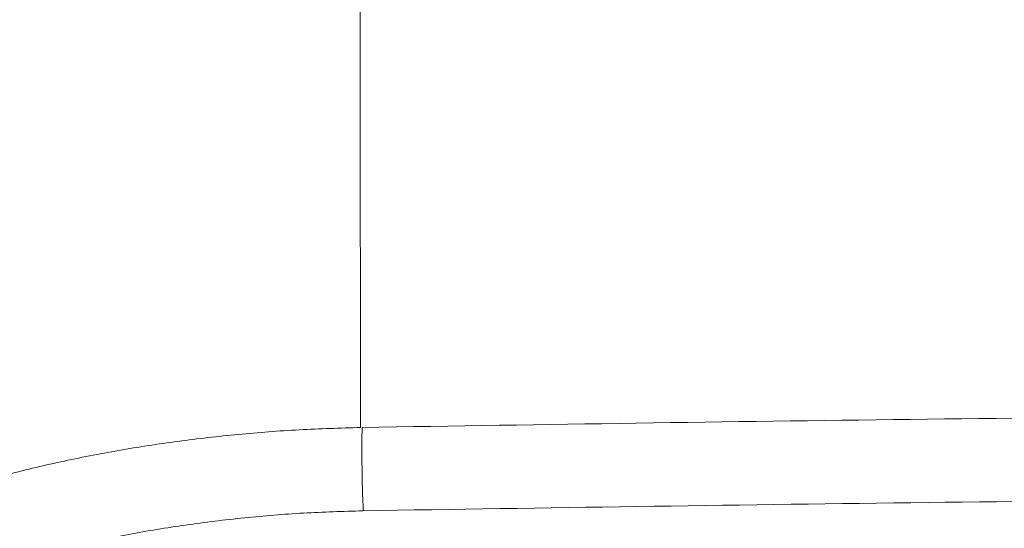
# Model space of a CAD drawing. Header units: millimetres. Extents: x 8 to 732, y 12 to 407.
# Tile 33 of 63: x 350.11 to 360.45, y 334.45 to 339.79. Entities that reach past the tile are written whole.
import ezdxf

# ---------------------------------------------------------------- set-up
doc = ezdxf.new("R2010")
doc.units = ezdxf.units.MM

msp = doc.modelspace()

# ---------------------------------------------------------------- linework, layer by layer
at = {"color": 252, "linetype": 'Continuous', "lineweight": 0}
for points, knots in [([(353.688, 335.507), (353.688, 336.053), (353.686, 337.147), (353.684, 338.784), (353.682, 340.419), (353.68, 342.052), (353.678, 343.683), (353.677, 345.312), (353.675, 347.142), (353.674, 349.171), (353.673, 351.398), (353.671, 353.534), (353.671, 354.925), (353.671, 355.577)], [0, 0, 0, 0, 0.080375, 0.160933, 0.241653, 0.322516, 0.403503, 0.484594, 0.56577, 0.677488, 0.789278, 0.901089, 1, 1, 1, 1]), ([(388.275, 335.507), (386.355, 335.538), (382.515, 335.599), (376.753, 335.649), (370.99, 335.666), (365.227, 335.649), (359.465, 335.599), (355.625, 335.538), (353.705, 335.507)], [0, 0, 0, 0, 0.166673, 0.333338, 0.5, 0.666662, 0.833327, 1, 1, 1, 1]), ([(353.688, 335.507), (353.473, 335.5), (353.042, 335.488), (352.401, 335.437), (351.767, 335.365), (351.144, 335.269), (350.535, 335.15), (349.906, 334.999), (349.263, 334.813), (348.615, 334.587), (348.002, 334.335), (347.429, 334.058), (346.897, 333.759), (346.409, 333.44), (345.968, 333.105), (345.575, 332.754), (345.23, 332.388), (344.934, 332.01), (344.686, 331.622), (344.49, 331.228), (344.344, 330.827), (344.25, 330.421), (344.206, 330.054), (344.216, 329.823), (344.219, 329.728)], [0, 0, 0, 0, 0.039078, 0.078296, 0.117631, 0.157052, 0.196516, 0.235983, 0.283458, 0.331201, 0.379182, 0.427346, 0.475618, 0.524155, 0.572922, 0.621581, 0.670281, 0.719271, 0.768429, 0.817555, 0.866751, 0.916115, 0.965741, 1, 1, 1, 1]), ([(353.705, 335.507), (353.704, 335.483), (353.703, 335.433), (353.702, 335.329), (353.702, 335.201), (353.704, 335.059), (353.706, 334.918), (353.71, 334.793), (353.714, 334.695), (353.717, 334.652), (353.718, 334.632)], [0, 0, 0, 0, 0.117714, 0.24824, 0.386757, 0.526416, 0.660525, 0.784799, 0.897856, 1, 1, 1, 1]), ([(353.713, 334.632), (355.632, 334.662), (359.47, 334.724), (365.229, 334.773), (370.988, 334.791), (376.746, 334.773), (382.505, 334.724), (386.343, 334.663), (388.262, 334.632)], [0, 0, 0, 0, 0.166706, 0.333365, 0.5, 0.666635, 0.833294, 1, 1, 1, 1]), ([(353.99, 324.176), (353.78, 324.179), (353.361, 324.183), (352.739, 324.222), (352.126, 324.284), (351.522, 324.372), (350.929, 324.485), (350.403, 324.61), (349.943, 324.737), (349.548, 324.861), (349.166, 324.995), (348.756, 325.156), (348.324, 325.348), (347.876, 325.577), (347.461, 325.819), (347.081, 326.071), (346.736, 326.33), (346.42, 326.6), (346.136, 326.882), (345.881, 327.174), (345.644, 327.493), (345.435, 327.837), (345.261, 328.205), (345.134, 328.577), (345.055, 328.955), (345.02, 329.367), (345.044, 329.811), (345.143, 330.281), (345.317, 330.745), (345.549, 331.174), (345.821, 331.564), (346.12, 331.915), (346.464, 332.251), (346.851, 332.572), (347.233, 332.843), (347.592, 333.067), (347.913, 333.25), (348.246, 333.421), (348.63, 333.6), (349.072, 333.782), (349.577, 333.961), (350.109, 334.123), (350.667, 334.266), (351.249, 334.388), (351.85, 334.486), (352.464, 334.561), (353.086, 334.613), (353.504, 334.625), (353.713, 334.632)], [0, 0, 0, 0, 0.020827, 0.041474, 0.062078, 0.082774, 0.1037, 0.124985, 0.140382, 0.155758, 0.171157, 0.186623, 0.20742, 0.228514, 0.249999, 0.270528, 0.291077, 0.311719, 0.332526, 0.353568, 0.374914, 0.399908, 0.424817, 0.449741, 0.474782, 0.50004, 0.5315, 0.562679, 0.593772, 0.624973, 0.650555, 0.675723, 0.700593, 0.725289, 0.749934, 0.766219, 0.78224, 0.798035, 0.813644, 0.834236, 0.854671, 0.875052, 0.89595, 0.916732, 0.937521, 0.958529, 0.97931, 1, 1, 1, 1])]:
    msp.add_open_spline(points, degree=3, knots=knots, dxfattribs=at)

doc.saveas('drawing.dxf')
